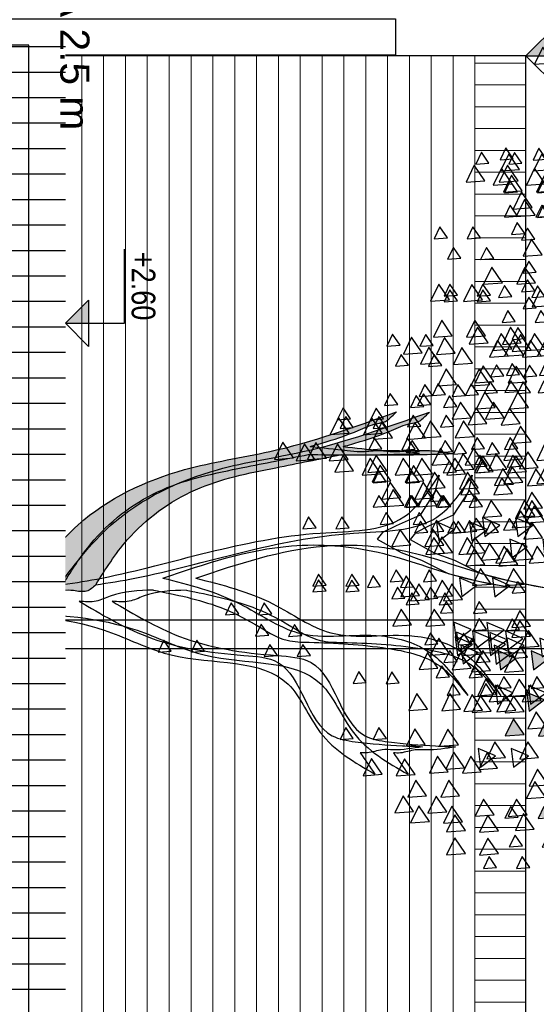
# Model space of a CAD drawing. Header units: millimetres. Extents: x 4617 to 4884, y 1258 to 1784.
# Tile 54 of 168: x 4710.09 to 4711.51, y 1307.22 to 1309.93. Entities that reach past the tile are written whole.
import ezdxf
from ezdxf.enums import TextEntityAlignment as Align

# ---------------------------------------------------------------- set-up
doc = ezdxf.new("R2010")
doc.units = ezdxf.units.MM
doc.header["$LTSCALE"] = 0.4
doc.set_wipeout_variables(frame=1)
for name, color, linetype in [('00 AC - ABERTURAS ALUMINIO - HATCH', 254, 'Continuous'), ('200cotas50', 1, 'Continuous'), ('A HERRERÍA', 4, 'Continuous'), ('A MURO VISTO', 2, 'Continuous'), ('A VEGETACIÓN', 253, 'Continuous'), ('Hatch Ladrillo Visto', 32, 'Continuous'), ('LÁMINA', 1, 'Continuous'), ('TXT', 3, 'Continuous'), ('TXT COTA', 3, 'Continuous')]:
    doc.layers.add(name, color=color, linetype=linetype)
doc.layers.add('04 gris', color=252, linetype='Continuous', lineweight=13)
doc.styles.add('arial', font='arial.ttf')
doc.styles.add('ARIAL NARROW', font='ARIALN.TTF')
doc.styles.add('SaAS simplex', font='simplex.shx', dxfattribs={"width": 0.8})
doc.dimstyles.new('COTAS 125', dxfattribs={"dimscale": 0.01, "dimtxt": 15, "dimasz": 8, "dimexe": 5, "dimexo": 20, "dimgap": 10, "dimtad": 0, "dimzin": 9, "dimdsep": 46, "dimtxsty": 'SaAS simplex', "dimblk": 'OBLIQUE', "dimcen": 0, "dimclrd": 8, "dimclre": 8, "dimclrt": 256, "dimadec": 1, "dimazin": 0, "dimtfac": 1, "dimtmove": 2, "dimatfit": 3, "dimldrblk": 'OBLIQUE', "dimfxl": 10, "dimlwd": -1, "dimlwe": -1, "dimarcsym": 0})

# ---------------------------------------------------------------- blocks, each defined once
blk = doc.blocks.new('ARB')
at = {"layer": 'LÁMINA'}
h = blk.add_hatch(color=254, dxfattribs=at)
h.paths.add_polyline_path([(3288.9164, 1398.6733), (3288.9133, 1398.6668), (3288.9457, 1398.619), (3288.974, 1398.6775)])
h.paths.add_polyline_path([(3288.9251, 1398.5926), (3288.9506, 1398.555), (3288.9704, 1398.596)])
h.paths.add_polyline_path([(3289.0814, 1398.658), (3289.1179, 1398.6043), (3289.1462, 1398.6627)])
h.paths.add_polyline_path([(3289.0175, 1398.5743), (3289.054, 1398.5206), (3289.0822, 1398.579)])
h.paths.add_polyline_path([(3288.9695, 1398.2943), (3289.006, 1398.2406), (3289.0261, 1398.2821), (3289.0252, 1398.2825), (3289.0268, 1398.2837), (3289.0343, 1398.299)])
h.paths.add_polyline_path([(3288.9247, 1398.2135), (3288.9612, 1398.1598), (3288.9895, 1398.2183)])
h.paths.add_polyline_path([(3288.9178, 1397.9953), (3288.9174, 1397.9944), (3288.9533, 1397.9415), (3288.9816, 1398)])
h.paths.add_polyline_path([(3288.9887, 1397.8739), (3289.0252, 1397.8202), (3289.0534, 1397.8787)])
h.paths.add_polyline_path([(3289.0421, 1397.6874), (3289.0737, 1397.6738), (3289.0693, 1397.6802), (3289.0993, 1397.6824), (3289.0941, 1397.7263)])
h.paths.add_polyline_path([(3288.9456, 1397.7112), (3288.972, 1397.6724), (3288.9899, 1397.6737), (3289.0103, 1397.7159)])
h.paths.add_polyline_path([(3288.9485, 1397.4959), (3288.985, 1397.4422), (3289.0121, 1397.4983), (3289.0107, 1397.5004)])
h.paths.add_polyline_path([(3288.921, 1397.5813), (3288.9365, 1397.5586), (3288.9379, 1397.5587), (3288.9373, 1397.5574), (3288.9575, 1397.5276), (3288.9858, 1397.5861)])
h.paths.add_polyline_path([(3289.2242, 1398.1156), (3289.2261, 1398.1148), (3289.2282, 1398.1149), (3289.2278, 1398.114), (3289.243, 1398.1075), (3289.2466, 1398.1102), (3289.2472, 1398.1057), (3289.2838, 1398.09), (3289.2761, 1398.1545)])
h.paths.add_polyline_path([(3289.1946, 1398.3774), (3289.2311, 1398.3237), (3289.2594, 1398.3822)])
h.paths.add_polyline_path([(3289.1257, 1398.2583), (3289.1854, 1398.2328), (3289.1777, 1398.2972)])
h.paths.add_polyline_path([(3289.033, 1398.4793), (3289.0628, 1398.4354), (3289.0644, 1398.4355), (3289.0637, 1398.4341), (3289.0695, 1398.4256), (3289.0977, 1398.4841)])
h.paths.add_polyline_path([(3288.6447, 1399.0621), (3288.6809, 1399.0089), (3288.6815, 1399.0089), (3288.7095, 1399.0669)])
h.paths.add_polyline_path([(3288.3059, 1398.802), (3288.3424, 1398.7483), (3288.3707, 1398.8068)])
h.paths.add_polyline_path([(3288.2314, 1398.7077), (3288.2679, 1398.654), (3288.2962, 1398.7125)])
h.paths.add_polyline_path([(3288.2609, 1398.7668), (3288.2974, 1398.7131), (3288.3257, 1398.7715)])
h.paths.add_polyline_path([(3288.2602, 1398.847), (3288.2967, 1398.7933), (3288.3249, 1398.8517)])
h.paths.add_polyline_path([(3288.2496, 1398.9396), (3288.2503, 1398.9384), (3288.2568, 1398.9389), (3288.254, 1398.9331), (3288.286, 1398.8859), (3288.3143, 1398.9444)])
h.paths.add_polyline_path([(3288.1337, 1398.4073), (3288.1934, 1398.3817), (3288.1857, 1398.4462)])
h.paths.add_polyline_path([(3288.1708, 1398.2997), (3288.2073, 1398.246), (3288.2356, 1398.3045)])
h.paths.add_polyline_path([(3288.1988, 1398.0378), (3288.2243, 1398.0002), (3288.2441, 1398.0411)])
h.paths.add_polyline_path([(3288.1928, 1397.8806), (3288.2524, 1397.8551), (3288.2448, 1397.9195)])
h.paths.add_polyline_path([(3288.2855, 1397.9228), (3288.322, 1397.8691), (3288.3502, 1397.9276)])
h.paths.add_polyline_path([(3288.1787, 1397.5208), (3288.2096, 1397.4754), (3288.2196, 1397.4762), (3288.2435, 1397.5256)])
h.paths.add_polyline_path([(3288.2196, 1397.4762), (3288.2152, 1397.4671), (3288.2096, 1397.4754), (3288.2026, 1397.4749), (3288.2391, 1397.4212), (3288.2673, 1397.4797)])
h.paths.add_polyline_path([(3288.2082, 1397.5799), (3288.2447, 1397.5262), (3288.273, 1397.5847)])
h.paths.add_polyline_path([(3288.3017, 1397.4027), (3288.3382, 1397.349), (3288.3659, 1397.4062), (3288.3651, 1397.4074)])
h.paths.add_polyline_path([(3287.974, 1396.8871), (3288.0105, 1396.8334), (3288.0387, 1396.8918)])
at = {"layer": 'LÁMINA', "linetype": 'ByBlock'}
h = blk.add_hatch(color=254, dxfattribs=at)
h.dxf.hatch_style = 1
edge = h.paths.add_edge_path()
edge.add_spline(control_points=[(3290.7791, 1397.8625), (3290.7456, 1397.8094), (3290.6602, 1397.6739), (3290.4452, 1397.5168), (3290.1791, 1397.4643), (3290.0112, 1397.4306), (3289.9366, 1397.4157)], knot_values=[0, 0, 0, 0, 0.157935, 0.402542, 0.642975, 0.835062, 0.835062, 0.835062, 0.835062], degree=3, periodic=0)
edge.add_spline(control_points=[(3289.9366, 1397.4157), (3289.8481, 1397.4166), (3289.7205, 1397.4179), (3289.593, 1397.4135), (3289.5539, 1397.4122)], knot_values=[0, 0, 0, 0, 0.223128, 0.321695, 0.321695, 0.321695, 0.321695], degree=3, periodic=0)
edge.add_spline(control_points=[(3289.5539, 1397.4122), (3289.5802, 1397.4073), (3289.6134, 1397.4012), (3289.6619, 1397.4022), (3289.7034, 1397.4005), (3289.7528, 1397.4075), (3289.8299, 1397.3987), (3289.8872, 1397.3926), (3289.9297, 1397.3881)], knot_values=[0, 0, 0, 0, 0.067214, 0.0846, 0.122271, 0.171618, 0.209401, 0.317243, 0.317243, 0.317243, 0.317243], degree=3, periodic=0)
edge.add_spline(control_points=[(3289.9297, 1397.3881), (3289.9102, 1397.3824), (3289.8543, 1397.3663), (3289.7769, 1397.3405), (3289.7133, 1397.3092), (3289.6728, 1397.3053), (3289.6523, 1397.2881), (3289.6404, 1397.2764), (3289.6332, 1397.2693)], knot_values=[0, 0, 0, 0, 0.05135, 0.146671, 0.205349, 0.229245, 0.245597, 0.271329, 0.271329, 0.271329, 0.271329], degree=3, periodic=0)
edge.add_spline(control_points=[(3289.6332, 1397.2693), (3289.7766, 1397.3209), (3290.0144, 1397.4063), (3290.3996, 1397.4592), (3290.7158, 1397.6102), (3290.8569, 1397.7999), (3290.9154, 1397.8785)], knot_values=[0, 0, 0, 0, 0.382593, 0.634368, 0.980439, 1.225218, 1.225218, 1.225218, 1.225218], degree=3, periodic=0)
edge.add_spline(control_points=[(3290.9154, 1397.8785), (3290.9139, 1397.8804), (3290.9087, 1397.8871), (3290.8853, 1397.881), (3290.8544, 1397.8813), (3290.8105, 1397.8919), (3290.7889, 1397.8717), (3290.7791, 1397.8625)], knot_values=[0, 0, 0, 0, 0.005974, 0.020105, 0.051906, 0.090085, 0.12223, 0.12223, 0.12223, 0.12223], degree=3, periodic=0)
at = {"layer": 'LÁMINA', "color": 254, "elevation": -10}
for points in [[(3289.2892, 1398.8338), (3289.3148, 1398.7962), (3289.3345, 1398.8371)], [(3289.2006, 1398.76), (3289.2262, 1398.7224), (3289.246, 1398.7633)], [(3289.3964, 1398.7859), (3289.4329, 1398.7322), (3289.4611, 1398.7907)], [(3289.1602, 1398.7023), (3289.1967, 1398.6486), (3289.2249, 1398.707)], [(3289.3964, 1398.7072), (3289.4329, 1398.6535), (3289.4611, 1398.7119)], [(3289.2154, 1398.6615), (3289.2409, 1398.624), (3289.2607, 1398.6649)], [(3289.2979, 1398.653), (3289.3344, 1398.5993), (3289.3627, 1398.6578)], [(3289.5201, 1398.6762), (3289.5566, 1398.6225), (3289.5849, 1398.681)], [(3289.5742, 1398.6418), (3289.6107, 1398.5881), (3289.639, 1398.6465)], [(3289.1215, 1398.5925), (3289.158, 1398.5388), (3289.1863, 1398.5973)], [(3289.53, 1398.5876), (3289.5665, 1398.5339), (3289.5947, 1398.5924)], [(3289.1122, 1398.5502), (3289.1487, 1398.4965), (3289.177, 1398.555)], [(3289.345, 1398.4892), (3289.2931, 1398.4503), (3289.3527, 1398.4247)], [(3289.3993, 1398.4919), (3289.4358, 1398.4382), (3289.464, 1398.4966)], [(3289.4554, 1398.5054), (3289.4919, 1398.4517), (3289.5202, 1398.5101)], [(3289.6825, 1398.5138), (3289.719, 1398.4601), (3289.7472, 1398.5185)], [(3289.2586, 1398.4562), (3289.2951, 1398.4025), (3289.3233, 1398.4609)], [(3289.5341, 1398.4119), (3289.5706, 1398.3582), (3289.5989, 1398.4166)], [(3289.7813, 1398.3908), (3289.8068, 1398.3532), (3289.8266, 1398.3942)], [(3289.1171, 1398.3533), (3289.1536, 1398.2996), (3289.1819, 1398.3581)], [(3289.1946, 1398.3774), (3289.2311, 1398.3237), (3289.2594, 1398.3822)], [(3289.1777, 1398.2972), (3289.1257, 1398.2583), (3289.1854, 1398.2328)], [(3289.3085, 1398.2972), (3289.345, 1398.2435), (3289.3733, 1398.302)], [(3289.3373, 1398.2937), (3289.3738, 1398.24), (3289.4021, 1398.2985)], [(3289.5264, 1398.2902), (3289.5629, 1398.2365), (3289.5912, 1398.295)], [(3289.286, 1398.2726), (3289.234, 1398.2337), (3289.2937, 1398.2081)], [(3289.25, 1398.2598), (3289.2865, 1398.2061), (3289.3147, 1398.2646)], [(3289.2393, 1398.2155), (3289.2648, 1398.1779), (3289.2846, 1398.2188)], [(3289.2893, 1398.2401), (3289.3258, 1398.1864), (3289.3541, 1398.2449)], [(3289.4142, 1398.2396), (3289.4397, 1398.202), (3289.4595, 1398.2429)], [(3289.737, 1398.1989), (3289.7625, 1398.1613), (3289.7823, 1398.2022)], [(3289.2761, 1398.1545), (3289.2242, 1398.1156), (3289.2838, 1398.09)], [(3289.3105, 1398.1576), (3289.347, 1398.1039), (3289.3752, 1398.1624)], [(3289.4516, 1398.1792), (3289.4771, 1398.1416), (3289.4969, 1398.1825)], [(3289.4906, 1398.1495), (3289.5271, 1398.0959), (3289.5553, 1398.1543)], [(3289.4041, 1398.1348), (3289.3521, 1398.0959), (3289.4118, 1398.0703)], [(3289.425, 1398.1263), (3289.4505, 1398.0887), (3289.4703, 1398.1296)], [(3289.1829, 1398.1116), (3289.2085, 1398.074), (3289.2282, 1398.1149)], [(3289.2466, 1398.1102), (3289.1946, 1398.0713), (3289.2543, 1398.0457)], [(3289.3647, 1398.0856), (3289.3127, 1398.0467), (3289.3724, 1398.0211)], [(3289.4188, 1398.0905), (3289.3669, 1398.0516), (3289.4265, 1398.026)], [(3289.4238, 1398.1053), (3289.3718, 1398.0664), (3289.4315, 1398.0408)], [(3289.4512, 1398.1003), (3289.4877, 1398.0466), (3289.516, 1398.1051)], [(3290.0421, 1398.1053), (3290.0676, 1398.0678), (3290.0874, 1398.1087)], [(3290.4062, 1398.0906), (3290.4318, 1398.053), (3290.4515, 1398.0939)], [(3289.1432, 1398.074), (3289.1797, 1398.0203), (3289.2079, 1398.0787)], [(3289.4287, 1398.056), (3289.3767, 1398.0171), (3289.4364, 1397.9916)], [(3289.491, 1398.066), (3289.5165, 1398.0284), (3289.5363, 1398.0693)], [(3289.1727, 1398.0395), (3289.2092, 1397.9858), (3289.2374, 1398.0443)], [(3289.3237, 1398.0167), (3289.3492, 1397.9792), (3289.369, 1398.0201)], [(3290.0716, 1398.0364), (3290.0972, 1397.9988), (3290.1169, 1398.0398)], [(3289.1727, 1398.0051), (3289.2092, 1397.9514), (3289.2374, 1398.0098)], [(3289.5811, 1398.0001), (3289.6176, 1397.9464), (3289.6458, 1398.0049)], [(3289.4368, 1397.9577), (3289.4624, 1397.9201), (3289.4822, 1397.961)], [(3290.1749, 1397.9626), (3290.2005, 1397.925), (3290.2203, 1397.9659)], [(3289.5201, 1397.9133), (3289.5566, 1397.8596), (3289.5849, 1397.918)], [(3289.5549, 1397.9281), (3289.5805, 1397.8906), (3289.6003, 1397.9315)], [(3289.1908, 1397.8888), (3289.2163, 1397.8512), (3289.2361, 1397.8921)], [(3289.409, 1397.9035), (3289.357, 1397.8646), (3289.4167, 1397.839)], [(3289.5538, 1397.9), (3289.5903, 1397.8463), (3289.6186, 1397.9047)], [(3289.6041, 1397.9085), (3289.6297, 1397.8709), (3289.6495, 1397.9118)], [(3289.8748, 1397.8838), (3289.9003, 1397.8463), (3289.9201, 1397.8872)], [(3289.3078, 1397.8606), (3289.3443, 1397.8069), (3289.3725, 1397.8653)], [(3289.6091, 1397.8494), (3289.6346, 1397.8118), (3289.6544, 1397.8527)], [(3289.6878, 1397.8691), (3289.7133, 1397.8315), (3289.7331, 1397.8724)], [(3289.8748, 1397.8642), (3289.9003, 1397.8266), (3289.9201, 1397.8675)], [(3289.2268, 1397.7836), (3289.2633, 1397.7299), (3289.2916, 1397.7883)], [(3289.2775, 1397.7739), (3289.314, 1397.7202), (3289.3423, 1397.7786)], [(3289.3301, 1397.7934), (3289.3666, 1397.7397), (3289.3949, 1397.7982)], [(3289.2368, 1397.7706), (3289.1848, 1397.7317), (3289.2445, 1397.7061)], [(3289.4406, 1397.7523), (3289.4771, 1397.6986), (3289.5054, 1397.7571)], [(3289.4679, 1397.754), (3289.5044, 1397.7003), (3289.5327, 1397.7588)], [(3289.4877, 1397.7115), (3289.4358, 1397.6726), (3289.4954, 1397.647)], [(3289.5841, 1397.7262), (3289.6206, 1397.6726), (3289.6488, 1397.731)], [(3289.1314, 1397.7016), (3289.1679, 1397.6479), (3289.1961, 1397.7064)], [(3289.3303, 1397.6967), (3289.2783, 1397.6578), (3289.338, 1397.6323)], [(3289.3958, 1397.6821), (3289.4213, 1397.6445), (3289.4411, 1397.6855)], [(3289.4705, 1397.679), (3289.4961, 1397.6414), (3289.5159, 1397.6823)], [(3289.5254, 1397.682), (3289.551, 1397.6445), (3289.5707, 1397.6854)], [(3289.1235, 1397.6457), (3289.16, 1397.592), (3289.1882, 1397.6505)], [(3289.1707, 1397.6623), (3289.2072, 1397.6086), (3289.2355, 1397.667)], [(3289.3335, 1397.6722), (3289.359, 1397.6346), (3289.3788, 1397.6755)], [(3289.6435, 1397.6525), (3289.669, 1397.6149), (3289.6888, 1397.6558)], [(3289.9092, 1397.6673), (3289.9348, 1397.6297), (3289.9545, 1397.6706)], [(3289.1314, 1397.6278), (3289.1679, 1397.5741), (3289.1961, 1397.6326)], [(3289.2711, 1397.6261), (3289.3076, 1397.5724), (3289.3358, 1397.6308)], [(3289.1314, 1397.5983), (3289.1679, 1397.5446), (3289.1961, 1397.603)], [(3289.4516, 1397.5934), (3289.4771, 1397.5559), (3289.4969, 1397.5968)], [(3289.4713, 1397.5738), (3289.4968, 1397.5362), (3289.5166, 1397.5771)], [(3289.5599, 1397.5934), (3289.5854, 1397.5559), (3289.6052, 1397.5968)], [(3289.6079, 1397.5899), (3289.6444, 1397.5362), (3289.6727, 1397.5946)], [(3289.6681, 1397.5934), (3289.6937, 1397.5559), (3289.7134, 1397.5968)], [(3289.3479, 1397.5491), (3289.3844, 1397.4954), (3289.4126, 1397.5538)], [(3289.6185, 1397.5638), (3289.655, 1397.5101), (3289.6833, 1397.5686)], [(3289.1995, 1397.5111), (3289.236, 1397.4574), (3289.2643, 1397.5159)], [(3289.2317, 1397.5178), (3289.2682, 1397.4641), (3289.2965, 1397.5225)], [(3289.466, 1397.5294), (3289.5025, 1397.4757), (3289.5307, 1397.5341)], [(3289.6522, 1397.5062), (3289.6887, 1397.4525), (3289.717, 1397.5109)], [(3289.6681, 1397.5098), (3289.6937, 1397.4722), (3289.7134, 1397.5131)], [(3289.3006, 1397.4735), (3289.3371, 1397.4198), (3289.3654, 1397.4782)], [(3289.427, 1397.4753), (3289.4525, 1397.4377), (3289.4723, 1397.4786)], [(3289.5095, 1397.4816), (3289.546, 1397.4279), (3289.5743, 1397.4863)], [(3289.6867, 1397.4816), (3289.7232, 1397.4279), (3289.7514, 1397.4863)], [(3289.7802, 1397.4717), (3289.8167, 1397.418), (3289.8449, 1397.4765)], [(3289.1461, 1397.4605), (3289.1826, 1397.4068), (3289.2109, 1397.4652)], [(3289.3215, 1397.4551), (3289.3471, 1397.4176), (3289.3668, 1397.4585)], [(3289.3676, 1397.4654), (3289.4041, 1397.4117), (3289.4323, 1397.4701)], [(3289.4456, 1397.4471), (3289.4821, 1397.3934), (3289.5103, 1397.4519)], [(3289.2003, 1397.4309), (3289.2368, 1397.3772), (3289.265, 1397.4357)], [(3289.3925, 1397.4113), (3289.4181, 1397.3737), (3289.4379, 1397.4147)], [(3289.5543, 1397.4049), (3289.5798, 1397.3673), (3289.5996, 1397.4082)], [(3289.913, 1397.4324), (3289.9495, 1397.3787), (3289.9778, 1397.4371)], [(3289.9868, 1397.4274), (3290.0233, 1397.3737), (3290.0516, 1397.4322)], [(3289.1707, 1397.3719), (3289.2072, 1397.3182), (3289.2355, 1397.3766)], [(3289.3305, 1397.3948), (3289.3561, 1397.3572), (3289.3758, 1397.3981)], [(3289.6829, 1397.3966), (3289.7084, 1397.359), (3289.7282, 1397.3999)], [(3289.48, 1397.3536), (3289.5165, 1397.2999), (3289.5448, 1397.3584)], [(3289.6473, 1397.3585), (3289.6838, 1397.3048), (3289.7121, 1397.3633)], [(3289.7957, 1397.3423), (3289.8322, 1397.2886), (3289.8604, 1397.3471)], [(3289.3225, 1397.3093), (3289.359, 1397.2556), (3289.3873, 1397.3141)], [(3289.55, 1397.3178), (3289.5756, 1397.2802), (3289.5953, 1397.3211)], [(3289.7813, 1397.3227), (3289.8068, 1397.2851), (3289.8266, 1397.3261)], [(3289.3767, 1397.2896), (3289.4132, 1397.2359), (3289.4414, 1397.2944)], [(3289.7911, 1397.2932), (3289.8167, 1397.2556), (3289.8364, 1397.2965)], [(3289.2938, 1397.2537), (3289.3303, 1397.2), (3289.3585, 1397.2585)], [(3289.5394, 1397.2508), (3289.565, 1397.2132), (3289.5847, 1397.2541)], [(3289.6287, 1397.244), (3289.6543, 1397.2064), (3289.6741, 1397.2473)], [(3289.2154, 1397.1997), (3289.2409, 1397.1621), (3289.2607, 1397.203)], [(3289.2862, 1397.2028), (3289.3118, 1397.1653), (3289.3316, 1397.2062)], [(3289.4647, 1397.2096), (3289.4902, 1397.172), (3289.51, 1397.2129)], [(3289.51, 1397.2129), (3289.5355, 1397.1753), (3289.5553, 1397.2163)], [(3289.2987, 1397.1651), (3289.3352, 1397.1114), (3289.3634, 1397.1699)], [(3289.4266, 1397.175), (3289.4631, 1397.1213), (3289.4914, 1397.1797)], [(3289.2105, 1397.1406), (3289.236, 1397.103), (3289.2558, 1397.1439)], [(3289.2646, 1397.1455), (3289.2902, 1397.1079), (3289.3099, 1397.1489)], [(3289.4857, 1397.1011), (3289.5222, 1397.0474), (3289.5504, 1397.1059)], [(3289.5913, 1397.1093), (3289.6169, 1397.0717), (3289.6366, 1397.1127)], [(3289.1973, 1397.0729), (3289.2338, 1397.0192), (3289.262, 1397.0777)], [(3289.2495, 1397.0765), (3289.286, 1397.0228), (3289.3142, 1397.0813)], [(3289.5447, 1397.0667), (3289.5812, 1397.013), (3289.6095, 1397.0714)], [(3289.1707, 1397.0568), (3289.2072, 1397.0031), (3289.2355, 1397.0616)], [(3289.2367, 1397.0532), (3289.2732, 1396.9995), (3289.3014, 1397.058)], [(3289.3184, 1397.0322), (3289.3549, 1396.9785), (3289.3831, 1397.037)], [(3289.6208, 1397.0404), (3289.6464, 1397.0028), (3289.6662, 1397.0437)], [(3289.1908, 1397.0176), (3289.2163, 1396.98), (3289.2361, 1397.0209)], [(3289.4414, 1397.0076), (3289.4779, 1396.9539), (3289.5061, 1397.0124)], [(3289.2252, 1396.9585), (3289.2508, 1396.9209), (3289.2706, 1396.9618)], [(3289.1031, 1396.9039), (3289.1396, 1396.8502), (3289.1678, 1396.9087)], [(3289.1534, 1396.9124), (3289.1789, 1396.8749), (3289.1987, 1396.9158)], [(3289.237, 1396.8731), (3289.2626, 1396.8355), (3289.2823, 1396.8764)], [(3289.424, 1396.8878), (3289.4496, 1396.8502), (3289.4693, 1396.8912)], [(3289.424, 1396.8681), (3289.4496, 1396.8306), (3289.4693, 1396.8715)], [(3289.4512, 1396.8846), (3289.4877, 1396.8309), (3289.516, 1396.8893)], [(3289.1583, 1396.8534), (3289.1838, 1396.8158), (3289.2036, 1396.8567)], [(3289.2692, 1396.8255), (3289.3057, 1396.7718), (3289.3339, 1396.8303)], [(3289.1534, 1396.7894), (3289.1789, 1396.7518), (3289.1987, 1396.7927)], [(3289.1333, 1396.7302), (3289.1698, 1396.6765), (3289.1981, 1396.735)], [(3289.4122, 1396.7419), (3289.4378, 1396.7043), (3289.4576, 1396.7452)], [(3289.1583, 1396.6762), (3289.1838, 1396.6386), (3289.2036, 1396.6795)], [(3289.4585, 1396.6713), (3289.484, 1396.6337), (3289.5038, 1396.6746)], [(3289.1927, 1396.6565), (3289.2183, 1396.6189), (3289.2381, 1396.6598)], [(3289.1091, 1396.5974), (3289.1346, 1396.5598), (3289.1544, 1396.6008)], [(3289.1572, 1396.5938), (3289.1937, 1396.5402), (3289.2219, 1396.5986)], [(3289.2173, 1396.5974), (3289.2429, 1396.5598), (3289.2627, 1396.6008)], [(3289.1678, 1396.5678), (3289.2043, 1396.5141), (3289.2325, 1396.5726)], [(3289.2015, 1396.5102), (3289.238, 1396.4565), (3289.2662, 1396.5149)], [(3289.2173, 1396.5137), (3289.2429, 1396.4762), (3289.2627, 1396.5171)], [(3289.2359, 1396.4856), (3289.2724, 1396.4319), (3289.3007, 1396.4903)], [(3289.3294, 1396.4757), (3289.3659, 1396.422), (3289.3942, 1396.4805)], [(3289.2113, 1396.4363), (3289.2478, 1396.3826), (3289.2761, 1396.4411)], [(3289.2321, 1396.4005), (3289.2576, 1396.363), (3289.2774, 1396.4039)], [(3289.3158, 1396.4153), (3289.3413, 1396.3777), (3289.3611, 1396.4186)], [(3289.094, 1396.0707), (3289.1304, 1396.017), (3289.1587, 1396.0754)]]:
    blk.add_lwpolyline(points, close=True, dxfattribs=at)
at = {"layer": 'LÁMINA', "color": 254, "linetype": 'ByBlock', "elevation": -10}
blk.add_lwpolyline([(3289.4863, 1397.4866), (3289.501, 1397.5442), (3289.5515, 1397.6236), (3289.6343, 1397.6604), (3289.6811, 1397.6837), (3289.6991, 1397.7069), (3289.6168, 1397.7524), (3289.5473, 1397.7782), (3289.456, 1397.8237), (3289.3514, 1397.8507), (3289.2324, 1397.873)], dxfattribs=at)
at = {"layer": 'LÁMINA', "color": 254, "linetype": 'ByBlock'}
blk.add_open_spline([(3289.7573, 1398.44), (3289.7406, 1398.4645), (3289.7238, 1398.4889), (3289.707, 1398.5134)], degree=3, dxfattribs=at)
for points, knots in [([(3292.2113, 1397.999), (3291.9649, 1398.0009), (3291.433, 1397.9962), (3290.7948, 1397.9225), (3290.3567, 1398.1497), (3290.0137, 1398.1047), (3289.905, 1398.3991), (3289.7767, 1398.4732), (3289.707, 1398.5134)], [0.291003, 0.291003, 0.291003, 0.291003, 0.917626, 1.63292, 1.820772, 2.165029, 2.332307, 2.530865, 2.530865, 2.530865, 2.530865]), ([(3289.5436, 1398.4193), (3289.5771, 1398.4249), (3289.623, 1398.4325), (3289.6873, 1398.4269), (3289.7237, 1398.4415), (3289.7492, 1398.4403), (3289.7573, 1398.44)], [0, 0, 0, 0, 0.0854411, 0.1169288, 0.1606802, 0.1809646, 0.1809646, 0.1809646, 0.1809646]), ([(3290.7227, 1397.9192), (3290.647, 1397.9642), (3290.4724, 1398.0679), (3290.2376, 1398.1017), (3289.9602, 1398.1177), (3289.939, 1398.3756), (3289.7461, 1398.4077), (3289.6439, 1398.4144), (3289.5666, 1398.4182), (3289.5436, 1398.4193)], [0, 0, 0, 0, 0.219059, 0.505487, 0.606078, 0.869251, 0.938131, 1.074819, 1.132846, 1.132846, 1.132846, 1.132846]), ([(3290.4355, 1397.8399), (3290.3451, 1397.8627), (3290.1827, 1397.9036), (3289.9599, 1398.0694), (3289.7201, 1398.0145), (3289.4984, 1398.0842), (3289.4259, 1398.1891), (3289.3884, 1398.2434)], [0, 0, 0, 0, 0.234699, 0.4214064, 0.6627874, 0.814212, 0.976072, 0.976072, 0.976072, 0.976072]), ([(3290.4676, 1397.8813), (3290.3902, 1397.8968), (3290.2686, 1397.9211), (3290.1216, 1397.9935), (3290.0267, 1398.059), (3289.867, 1398.0613), (3289.6963, 1398.0708), (3289.4898, 1398.1147), (3289.4199, 1398.2034), (3289.3884, 1398.2434)], [0, 0, 0, 0, 0.1974988, 0.3102575, 0.4139372, 0.4779512, 0.7046451, 0.856775, 0.9818013, 0.9818013, 0.9818013, 0.9818013]), ([(3290.4676, 1397.8813), (3290.5182, 1397.8829), (3290.5861, 1397.885), (3290.6656, 1397.9248), (3290.7028, 1397.9211), (3290.7227, 1397.9192)], [0, 0, 0, 0, 0.1258119, 0.1688917, 0.2181537, 0.2181537, 0.2181537, 0.2181537]), ([(3290.7791, 1397.8625), (3290.7889, 1397.8717), (3290.8105, 1397.8919), (3290.8544, 1397.8813), (3290.8853, 1397.881), (3290.9087, 1397.8871), (3290.9139, 1397.8804), (3290.9154, 1397.8785)], [0, 0, 0, 0, 0.0321448, 0.0703237, 0.1021256, 0.1162564, 0.1222302, 0.1222302, 0.1222302, 0.1222302]), ([(3292.1333, 1397.8419), (3292.0973, 1397.8449), (3291.6929, 1397.8785), (3291.278, 1397.9121), (3290.9154, 1397.8785)], [0.355192, 0.355192, 0.355192, 0.355192, 0.445998, 1.37274, 1.37274, 1.37274, 1.37274]), ([(3290.4355, 1397.8399), (3290.2903, 1397.7909), (3290.0496, 1397.7097), (3289.6876, 1397.737), (3289.4458, 1397.8359), (3289.288, 1397.8634), (3289.2324, 1397.873)], [0, 0, 0, 0, 0.382508, 0.633674, 0.894924, 1.036836, 1.036836, 1.036836, 1.036836]), ([(3290.7791, 1397.8625), (3290.7342, 1397.8562), (3290.4421, 1397.807), (3290.0745, 1397.6704), (3289.6147, 1397.6832), (3289.5224, 1397.5419), (3289.4863, 1397.4866)], [1.48955, 1.48955, 1.48955, 1.48955, 1.605663, 2.249739, 2.495364, 2.653373, 2.653373, 2.653373, 2.653373]), ([(3290.9154, 1397.8785), (3290.8569, 1397.7999), (3290.7158, 1397.6102), (3290.3996, 1397.4592), (3290.0144, 1397.4063), (3289.7766, 1397.3209), (3289.6332, 1397.2693)], [0, 0, 0, 0, 0.244779, 0.59085, 0.842625, 1.225218, 1.225218, 1.225218, 1.225218]), ([(3290.7791, 1397.8625), (3290.7456, 1397.8094), (3290.6602, 1397.6739), (3290.4452, 1397.5168), (3290.1791, 1397.4643), (3290.0112, 1397.4306), (3289.9366, 1397.4157)], [0, 0, 0, 0, 0.1579349, 0.4025423, 0.6429745, 0.8350617, 0.8350617, 0.8350617, 0.8350617]), ([(3289.9366, 1397.4157), (3289.8481, 1397.4166), (3289.7205, 1397.4179), (3289.593, 1397.4135), (3289.5539, 1397.4122)], [0, 0, 0, 0, 0.2231281, 0.3216948, 0.3216948, 0.3216948, 0.3216948]), ([(3289.9297, 1397.3881), (3289.8872, 1397.3926), (3289.8299, 1397.3987), (3289.7528, 1397.4075), (3289.7034, 1397.4005), (3289.6619, 1397.4022), (3289.6134, 1397.4012), (3289.5802, 1397.4073), (3289.5539, 1397.4122)], [0, 0, 0, 0, 0.1078425, 0.1456248, 0.194972, 0.2326431, 0.2500296, 0.3172432, 0.3172432, 0.3172432, 0.3172432]), ([(3289.9297, 1397.3881), (3289.9102, 1397.3824), (3289.8543, 1397.3663), (3289.7769, 1397.3405), (3289.7133, 1397.3092), (3289.6728, 1397.3053), (3289.6523, 1397.2881), (3289.6404, 1397.2764), (3289.6332, 1397.2693)], [0, 0, 0, 0, 0.0513498, 0.1466713, 0.2053487, 0.2292447, 0.2455971, 0.2713294, 0.2713294, 0.2713294, 0.2713294])]:
    blk.add_open_spline(points, degree=3, knots=knots, dxfattribs=at)
blk = doc.blocks.new('Nivel corte')
at = {"color": 0}
for p, q in [((0, 0.2), (0.25, 0.2)), ((0, 0), (0, 0.2)), ((0.0784, 0.0784), (-0.0784, 0.0784)), ((0, 0), (-0.0784, 0.0784)), ((0, 0), (0.0784, 0.0784))]:
    blk.add_line(p, q, dxfattribs=at)
blk.add_solid([(0, 0), (0.0784, 0.0784), (0, 0.0784), (0.0784, 0.0784)], dxfattribs=at)
at = {"color": 0, "style": 'ARIAL NARROW', "flags": 4}
blk.add_attdef('NIVEL', text='', height=0.08, dxfattribs=at).set_placement((0.125, 0.2), align=Align.BOTTOM_CENTER)
blk = doc.blocks.new('_Oblique')
at = {"layer": 'TXT COTA', "color": 0, "lineweight": -2}
blk.add_line((-0.5, -0.5), (0.5, 0.5), dxfattribs=at)
blk = doc.blocks.new('A$C4B2F62BB')
at = {"layer": 'A HERRERÍA'}
for p, q in [((0.24, 3.07), (0, 3.15)), ((0.36, 3.07), (0.6, 3.15))]:
    blk.add_line(p, q, dxfattribs=at)
for points in [[(0, 3.25), (0.6, 3.25), (0.6, 3.15), (0, 3.15)], [(0.24, 2.95), (0.36, 2.95), (0.36, 3.07), (0.24, 3.07)], [(0.24, 0.01), (0.36, 0.01), (0.36, 1.01), (0.24, 1.01)], [(0.175, 0), (0.425, 0), (0.425, 0.01), (0.175, 0.01)]]:
    blk.add_lwpolyline(points, close=True, dxfattribs=at)
blk.add_lwpolyline([(0.26, 1.01), (0.26, 3.01), (0.34, 3.01), (0.34, 1.01)], dxfattribs=at)
blk.add_arc((0.3, 2.375), 0.925, 71.0754, 108.9246, dxfattribs=at)

msp = doc.modelspace()

# ---------------------------------------------------------------- linework, layer by layer
at = {"layer": 'A HERRERÍA'}
msp.add_lwpolyline([(4711.1239, 1309.9274), (4711.1239, 1309.8274), (4709.1239, 1309.8274), (4709.1239, 1309.9274)], close=True, dxfattribs=at)

# ---------------------------------------------------------------- next in the draw order: wipeouts: each hides what was drawn before it
msp.add_wipeout([(4711.4819, 1306.775), (4711.4819, 1309.8257), (4709.1419, 1309.8257), (4709.1419, 1306.775)]).dxf.layer = 'A MURO VISTO'

# ---------------------------------------------------------------- next in the draw order: hatches: boundary and pattern name
at = {"layer": '04 gris'}
h = msp.add_hatch(dxfattribs=at)
h.set_pattern_fill('_USER', color=256, scale=0.06, pattern_type=0)
h.set_pattern_definition([(270, (4711.3419, 1392.93632), (0.06, -8e-17), [])])
h.paths.add_polyline_path([(4711.3419, 1309.8257), (4711.3419, 1306.775), (4709.1419, 1306.775), (4709.1419, 1309.8257)])
h.paths.add_polyline_path([(4709.3628, 1308.4774), (4709.9598, 1308.4774), (4709.9598, 1309.3774), (4709.3628, 1309.3774)], flags=16)
h.paths.add_polyline_path([(4709.9598, 1308.4774), (4709.9598, 1309.3774), (4710.0823, 1309.3774), (4710.0823, 1308.4774)], flags=16)
h = msp.add_hatch(dxfattribs=at)
h.set_pattern_fill('_USER', color=256, scale=0.06, angle=90, pattern_type=0)
h.set_pattern_definition([(360, (4711.4619, 1392.786155), (8e-17, 0.06), [])])
h.paths.add_polyline_path([(4711.4819, 1306.775), (4711.4819, 1309.8257), (4711.3419, 1309.8257), (4711.3419, 1306.775)])

# ---------------------------------------------------------------- next in the draw order: linework, layer by layer
for points in [[(4711.3419, 1309.8257), (4711.3419, 1306.775), (4709.1419, 1306.775), (4709.1419, 1309.8257)], [(4711.4819, 1306.775), (4711.4819, 1309.8257), (4711.3419, 1309.8257), (4711.3419, 1306.775)]]:
    msp.add_lwpolyline(points, close=True, dxfattribs=at)
msp.add_lwpolyline([(4711.3419, 1309.8257), (4711.3419, 1303.823)], dxfattribs=at)
at = {"layer": 'A MURO VISTO'}
msp.add_lwpolyline([(4711.4819, 1306.775), (4711.4819, 1309.8257), (4709.1419, 1309.8257), (4709.1419, 1306.775)], close=True, dxfattribs=at)

# ---------------------------------------------------------------- next in the draw order: block references
at = {"layer": '00 AC - ABERTURAS ALUMINIO - HATCH', "color": 251, "rotation": 269.9999999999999}
msp.add_blockref('A$C4B2F62BB', (4709.1329, 1308.5367), dxfattribs=at)
at = {"layer": '200cotas50'}
ref = msp.add_blockref('Nivel corte', (4711.4819, 1309.8257), dxfattribs=dict(at, xscale=-1.25, yscale=1.25, zscale=1.25, rotation=269.9999999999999))
ref.add_attrib('NIVEL', '+3.84', dxfattribs={"layer": '0', "color": 0, "height": 0.1, "rotation": 270, "style": 'ARIAL NARROW', "flags": 4}).set_placement((4711.7319, 1309.9808), align=Align.BOTTOM_CENTER)
at = {"layer": 'A VEGETACIÓN', "color": 254, "xscale": 0.8, "yscale": 0.8, "zscale": 0.8, "rotation": 180}
for p in [(7342.8328, 2426.6632, -14.0456), (7342.9236, 2426.6629, -14.0456)]:
    msp.add_blockref('ARB', p, dxfattribs=at)

# ---------------------------------------------------------------- next in the draw order: leaders
at = {"layer": 'A HERRERÍA', "color": 254, "ltscale": 0.5}
msp.add_leader([(4710.892, 1310.8115), (4713.4968, 1310.8115), (4713.4968, 1307.7216)], dimstyle='COTAS 125', override={"dimtxt": 5, "dimasz": 6, "dimldrblk": 'DotSmall'}, dxfattribs=at)

# ---------------------------------------------------------------- next in the draw order: wipeouts: each hides what was drawn before it
msp.add_wipeout([(4708.939, 1306.7754), (4708.939, 1307.0554), (4708.7611, 1307.0554), (4708.7611, 1307.3354), (4708.5832, 1307.3354), (4708.5832, 1307.6154), (4708.4052, 1307.6154), (4708.4052, 1307.8954), (4708.2273, 1307.8954), (4708.2273, 1308.1754), (4708.0494, 1308.1754), (4708.0494, 1308.4554), (4707.8715, 1308.4554), (4707.8715, 1308.7354), (4707.6936, 1308.7354), (4707.6936, 1309.0154), (4707.5157, 1309.0154), (4707.5157, 1309.2954), (4707.3377, 1309.2954), (4707.3377, 1309.5754), (4707.1598, 1309.5754), (4707.1598, 1309.8554), (4710.2169, 1309.8554), (4710.2169, 1306.775)])

# ---------------------------------------------------------------- next in the draw order: hatches: boundary and pattern name
at = {"layer": 'Hatch Ladrillo Visto'}
h = msp.add_hatch(dxfattribs=at)
h.set_pattern_fill('_USER', color=256, scale=0.07, angle=90, pattern_type=0)
h.set_pattern_definition([(360, (107.50642, 863.741515), (1e-16, 0.07), [])])
h.paths.add_polyline_path([(4710.2169, 1306.775), (4710.2169, 1309.855), (4709.9669, 1309.855), (4709.9669, 1306.775)])

# ---------------------------------------------------------------- next in the draw order: linework, layer by layer
msp.add_lwpolyline([(4709.9669, 1309.8554), (4709.9669, 1306.7754), (4710.1169, 1306.7754), (4710.1169, 1309.8554)], close=True)

# ---------------------------------------------------------------- next in the draw order: block references
at = {"layer": '200cotas50'}
ref = msp.add_blockref('Nivel corte', (4710.2169, 1309.0913), dxfattribs=dict(at, xscale=-0.8125, yscale=0.8125, zscale=0.8125, rotation=269.9999999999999))
ref.add_attrib('NIVEL', '+2.60', dxfattribs={"layer": '0', "color": 0, "height": 0.065, "rotation": 270, "style": 'ARIAL NARROW', "flags": 4}).set_placement((4710.3794, 1309.1934), align=Align.BOTTOM_CENTER)

# ---------------------------------------------------------------- next in the draw order: texts
at = {"layer": 'TXT', "insert": (4710.2829, 1309.6216), "char_height": 0.08, "attachment_point": 3, "rotation": 270, "style": 'arial'}
msp.add_mtext_dynamic_manual_height_columns('POSTES AXIS  CADA 2.5 m', width=6.39628, gutter_width=0.000625, heights=[0], dxfattribs=at)

doc.saveas('drawing.dxf')
